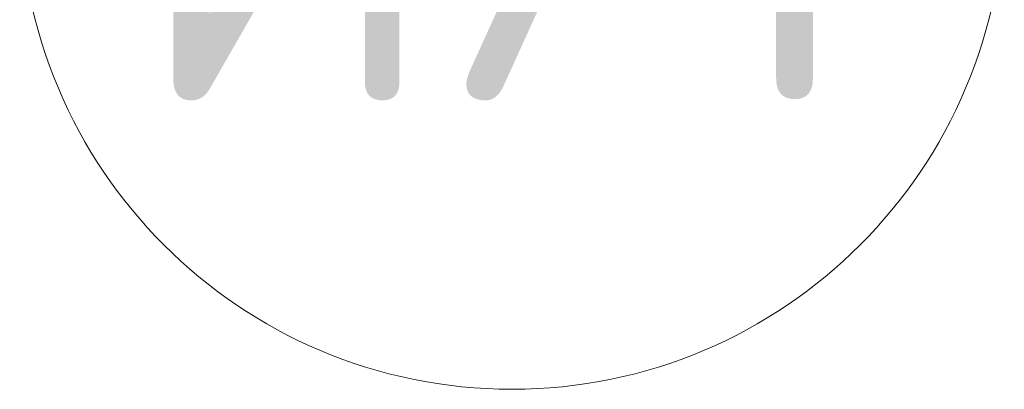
# Model space of a CAD drawing. Header units: millimetres. Extents: x -3267 to 40126, y 29201 to 102288.
# Tile 201 of 256: x 38818 to 39618, y 51019 to 51319. Entities that reach past the tile are written whole.
import ezdxf

# ---------------------------------------------------------------- set-up
doc = ezdxf.new("R2010")
doc.units = ezdxf.units.MM
doc.layers.add('S-GRID-____-IDEN', color=7, linetype='Continuous', lineweight=9)
doc.styles.add('GOST Common_1', font='GOST_Common.ttf', dxfattribs={"height": 300})

# ---------------------------------------------------------------- blocks, each defined once
blk = doc.blocks.new('Ось сетки - 8_0 мм-37851243-ВКК_02_К1_З_ЭОМ_кабель_')
at = {"layer": 'S-GRID-____-IDEN', "color": 253, "true_color": 0xaaaaaa}
blk.add_circle((0, 0), 4, dxfattribs=at)

msp = doc.modelspace()

# ---------------------------------------------------------------- block references
at = {"layer": 'S-GRID-____-IDEN', "color": 253, "true_color": 0xaaaaaa, "xscale": 99.99999999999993, "yscale": 99.99999999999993, "zscale": 99.99999999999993, "rotation": 89.9999999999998}
msp.add_blockref('Ось сетки - 8_0 мм-37851243-ВКК_02_К1_З_ЭОМ_кабель_', (39217.95, 51418.72), dxfattribs=at)

# ---------------------------------------------------------------- texts
at = {"layer": 'S-GRID-____-IDEN', "color": 253, "true_color": 0xaaaaaa, "char_height": 300, "attachment_point": 1, "style": 'GOST Common_1'}
for s, insert, width in [('/1', (39154.27, 51553.26), 448.945), ('\\fGOST Common|b0|i0|c204|p34|;И', (38909.53, 51553.26), 296.6244)]:
    msp.add_mtext(s, dxfattribs=dict(at, insert=insert, width=width))

doc.saveas('drawing.dxf')
